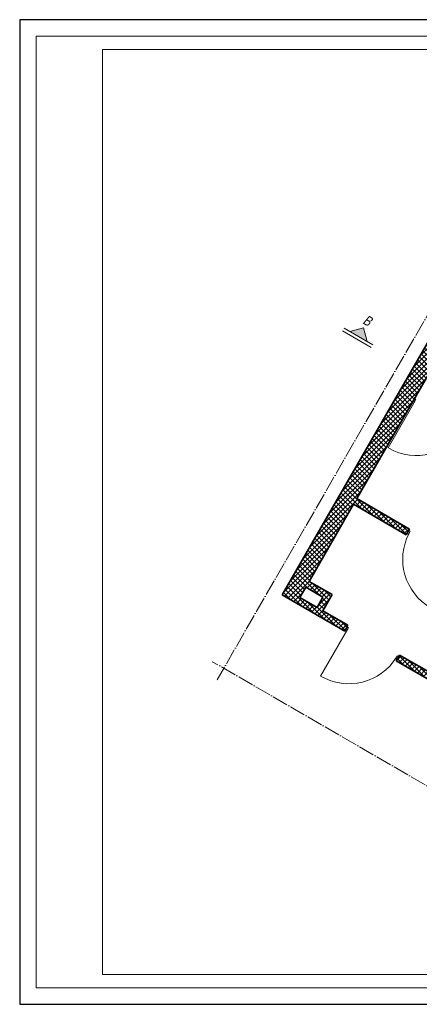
# Model space of a CAD drawing. Header units: millimetres. Extents: x 558 to 24951, y -5755 to 5551.
# Tile 1 of 37: x 22371 to 22975, y 4066 to 5551. Entities that reach past the tile are written whole.
import ezdxf
from ezdxf.enums import TextEntityAlignment as Align

# ---------------------------------------------------------------- set-up
doc = ezdxf.new("R2010")
doc.units = ezdxf.units.MM
doc.linetypes.add('ACAD_ISO04W100', pattern=[30, 24, -3, 0, -3])
doc.layers.get('Defpoints').update_dxf_attribs({"color": 252})
for name, color, linetype, lineweight in [('K_Grube', 252, 'Continuous', 35), ('K_Kreskowanie', 252, 'Continuous', 5), ('K_Opis_zmienny', 252, 'Continuous', 13), ('K_Osie', 252, 'ACAD_ISO04W100', 5), ('K_Ramka', 252, 'Continuous', 18), ('K_Stolarka', 252, 'Continuous', 15)]:
    doc.layers.add(name, color=color, linetype=linetype, lineweight=lineweight)
doc.styles.add('Tytuł 50', font='arial.ttf', dxfattribs={"width": 0.8, "oblique": 10, "height": 15})

msp = doc.modelspace()

# ---------------------------------------------------------------- hatches: boundary and pattern name
at = {"layer": 'K_Kreskowanie', "ltscale": 5}
h = msp.add_hatch(dxfattribs=at)
h.set_pattern_fill('ANSI37', color=256, scale=1.6)
h.set_pattern_definition([(45, (2962.861, -2454.189), (-3.5921024, 3.5921024), []), (135, (2962.861, -2454.189), (-3.5921024, -3.5921024), [])])
h.paths.add_polyline_path([(23007.059, 5098.317), (22767.559, 4683.491), (22861.955, 4628.991), (22866.955, 4637.651), (22828.85, 4659.651), (22842.85, 4683.9), (22808.209, 4703.9), (22875.301, 4820.107), (22954.976, 4774.107), (22959.976, 4782.767), (22880.301, 4828.767), (23028.709, 5085.817), (23106.652, 5040.817), (23041.652, 4928.234), (23050.312, 4923.234), (23115.312, 5035.817), (23184.594, 4995.817), (23176.094, 4981.095), (23184.754, 4976.095), (23128.254, 4878.234), (23136.914, 4873.234), (23193.414, 4971.095), (23202.075, 4966.095), (23210.575, 4980.817), (23298.909, 4929.817), (23164.909, 4697.722), (23099.957, 4735.222), (23094.957, 4726.562), (23047.326, 4754.062), (22986.326, 4648.407), (23033.957, 4620.907), (22999.457, 4561.151), (22944.898, 4592.651), (22939.898, 4583.991), (23094.05, 4494.991), (23099.05, 4503.651), (23008.118, 4556.151), (23103.618, 4721.562), (23170.302, 4683.062), (23309.302, 4923.817), (23369.923, 4888.817), (23389.923, 4923.458), (23179.479, 5044.958), (23208.979, 5096.053), (23174.338, 5116.053), (23144.838, 5064.958), (23009.738, 5142.958), (22989.738, 5108.317)])
h.paths.add_polyline_path([(23038.957, 4629.567), (22999.986, 4652.067), (23050.986, 4740.402), (23089.957, 4717.902)], flags=16)
h.paths.add_polyline_path([(22803.209, 4695.24), (22829.19, 4680.24), (22820.19, 4664.651), (22794.209, 4679.651)], flags=16)
at = {"layer": 'K_Opis_zmienny'}
msp.add_hatch(color=256, dxfattribs=at).paths.add_polyline_path([(22890.435, 5086.319), (22895.925, 5065.829), (22869.945, 5080.829)])

# ---------------------------------------------------------------- linework, layer by layer
at = {"layer": 'Defpoints'}
msp.add_lwpolyline([(22371.174, 4065.976), (24471.174, 4065.976), (24471.174, 5550.976), (22371.174, 5550.976)], close=True, dxfattribs=at)
at = {"layer": 'K_Grube', "ltscale": 5}
for p, q in [((22767.559, 4683.491), (23007.059, 5098.317)), ((22880.301, 4828.767), (23028.709, 5085.817)), ((22959.976, 4782.767), (22880.301, 4828.767)), ((22808.209, 4703.9), (22875.301, 4820.107)), ((22954.976, 4774.107), (22875.301, 4820.107)), ((22954.976, 4774.107), (22959.976, 4782.767)), ((22794.209, 4679.651), (22803.209, 4695.24)), ((22829.19, 4680.24), (22803.209, 4695.24)), ((22842.85, 4683.9), (22808.209, 4703.9)), ((22789.209, 4670.991), (22767.559, 4683.491)), ((22820.19, 4664.651), (22794.209, 4679.651)), ((22820.19, 4664.651), (22829.19, 4680.24)), ((22828.85, 4659.651), (22842.85, 4683.9)), ((22789.209, 4670.991), (22861.955, 4628.991)), ((22866.955, 4637.651), (22828.85, 4659.651)), ((22861.955, 4628.991), (22866.955, 4637.651)), ((22939.898, 4583.991), (22944.898, 4592.651)), ((22999.457, 4561.151), (22944.898, 4592.651)), ((23094.05, 4494.991), (22939.898, 4583.991))]:
    msp.add_line(p, q, dxfattribs=at)
at = {"layer": 'K_Opis_zmienny'}
for p, q in [((22902.086, 5056.498), (22858.784, 5081.498)), ((22904.586, 5060.829), (22861.284, 5085.829)), ((22890.435, 5086.319), (22869.945, 5080.829)), ((22890.435, 5086.319), (22895.925, 5065.829))]:
    msp.add_line(p, q, dxfattribs=at)
at = {"layer": 'K_Opis_zmienny', "ltscale": 0.5}
msp.add_lwpolyline([(22496.174, 5505.976), (24046.174, 5505.976), (24046.174, 4110.976), (22496.174, 4110.976), (22496.174, 5505.976)], dxfattribs=at)
at = {"layer": 'K_Osie'}
for p, q in [((23161.872, 5408.462), (22669.372, 4555.427)), ((23296.19, 4216.627), (22662.052, 4582.747))]:
    msp.add_line(p, q, dxfattribs=at)
at = {"layer": 'K_Ramka'}
msp.add_lwpolyline([(22396.174, 4090.976), (24446.174, 4090.976), (24446.174, 5525.976), (22396.174, 5525.976)], close=True, dxfattribs=at)
at = {"layer": 'K_Stolarka', "ltscale": 5}
for p, q in [((22968.374, 4976.314), (22927.374, 4905.3)), ((22967.124, 4974.149), (22964.959, 4975.399)), ((22969.624, 4978.479), (22967.124, 4974.149)), ((22967.459, 4979.729), (22969.624, 4978.479)), ((22958.391, 4775.022), (22956.226, 4776.272)), ((22960.891, 4779.352), (22958.391, 4775.022)), ((22958.726, 4780.602), (22960.891, 4779.352)), ((22865.455, 4635.053), (22867.621, 4633.803)), ((22865.621, 4630.339), (22867.621, 4633.803)), ((22866.621, 4632.071), (22825.621, 4561.057)), ((22863.455, 4631.589), (22865.621, 4630.339)), ((22939.233, 4587.839), (22941.233, 4591.303)), ((22943.398, 4590.053), (22941.233, 4591.303)), ((22941.398, 4586.589), (22939.233, 4587.839))]:
    msp.add_line(p, q, dxfattribs=at)
for centre, radius, start, end in [((22970.043, 4978.373), 84.625, 240.734211, 328.227223), ((23034.191, 4737.163), 84.615, 151.769963, 240.288346), ((22868.296, 4634.121), 84.615, 239.711654, 328.230037)]:
    msp.add_arc(centre, radius, start, end, dxfattribs=at)

# ---------------------------------------------------------------- texts
at = {"layer": 'K_Opis_zmienny', "style": 'Tytuł 50', "oblique": 10, "width": 0.8}
msp.add_text('B', height=15, rotation=330, dxfattribs=at).set_placement((22896.685, 5097.144), align=Align.MIDDLE_CENTER)

doc.saveas('drawing.dxf')
